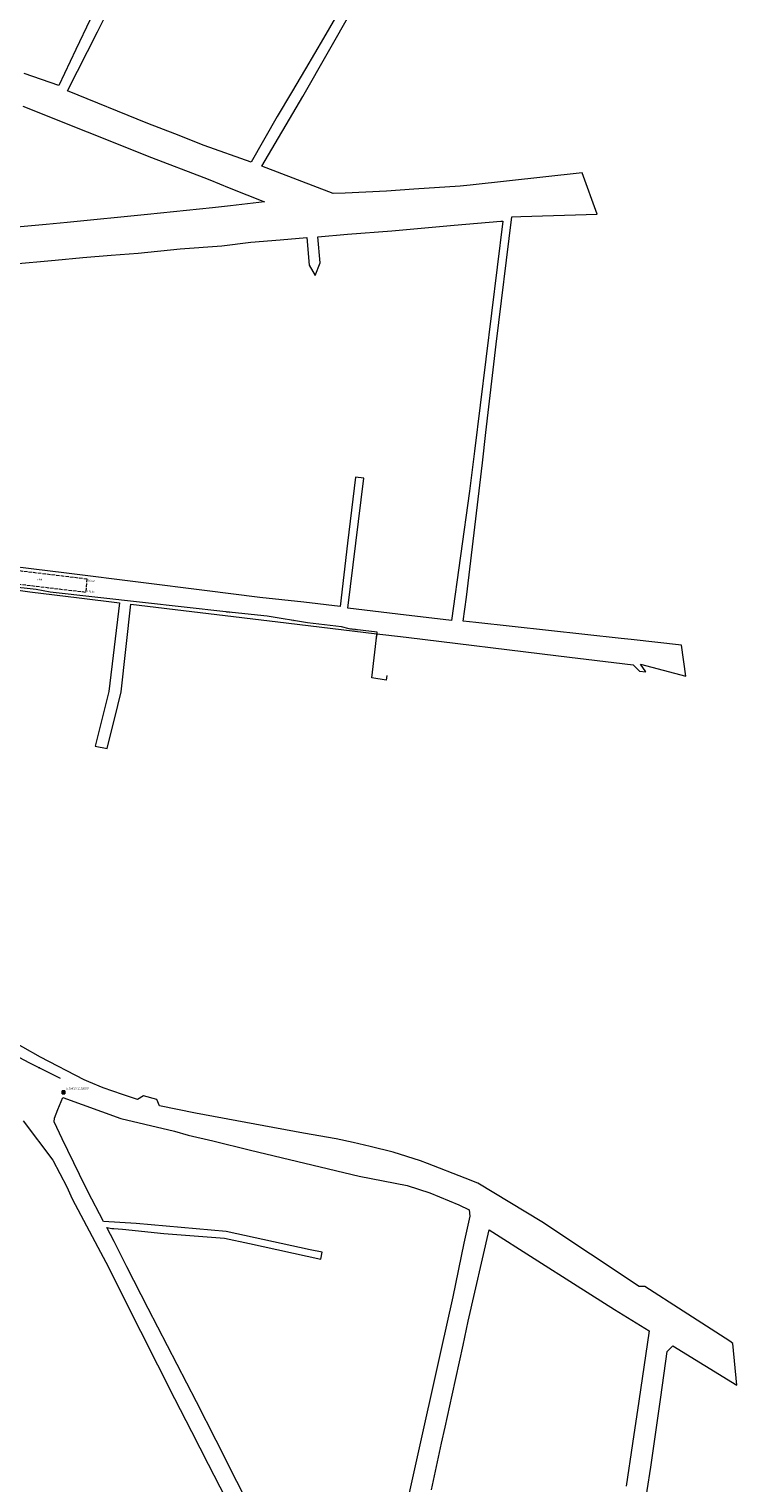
# Model space of a CAD drawing. Header units: metres. Extents: x 5552311 to 5555313, y 5709371 to 5712599.
# Tile 68 of 71: x 5554935 to 5555241, y 5710266 to 5710894. Entities that reach past the tile are written whole.
import ezdxf
from ezdxf.enums import TextEntityAlignment as Align

# ---------------------------------------------------------------- set-up
doc = ezdxf.new("R2010")
doc.units = ezdxf.units.M
doc.header["$MEASUREMENT"] = 0
doc.linetypes.add('1.5_0.5', pattern=[2, 1.5, -0.5])
doc.layers.get('0').update_dxf_attribs({"color": 2, "linetype": 'CONTINUOUS', "lineweight": 5})
for name, color, linetype in [('218-kontur użytku gruntowego', 60, 'CONTINUOUS'), ('jezdnia', 7, 'CONTINUOUS'), ('jezdnia-Atr17', 7, 'CONTINUOUS'), ('pikieta sztuczna', 7, 'CONTINUOUS'), ('pikieta sztuczna-Atr2', 7, 'CONTINUOUS'), ('przewód elektroenergetyczny podziemny', 7, 'CONTINUOUS'), ('przewód elektroenergetyczny podziemny-Atr1', 7, 'CONTINUOUS'), ('przewód telekomunikacyjny podziemny', 7, 'CONTINUOUS'), ('przewód telekomunikacyjny podziemny-Atr1', 7, 'CONTINUOUS'), ('rzedna', 7, 'CONTINUOUS'), ('rzedna-Atr2', 7, 'CONTINUOUS'), ('Szczegółowa osnowa geodezyjna pozioma', 7, 'CONTINUOUS'), ('Szczegółowa osnowa geodezyjna pozioma-Atr103', 7, 'CONTINUOUS')]:
    doc.layers.add(name, color=color, linetype=linetype)
doc.styles.get("Standard").update_dxf_attribs({"font": 'Working1250', "width": 0.75})

# ---------------------------------------------------------------- blocks, each defined once
blk = doc.blocks.new('PW01')
at = {"linetype": 'Continuous', "lineweight": 13}
h = blk.add_hatch(color=0, dxfattribs=at)
edge = h.paths.add_edge_path()
edge.add_arc((0, 0), 0.045, 0, 360)
blk = doc.blocks.new('OSSP')
at = {"color": 0}
for p, q in [((-0.626, 0.625), (-0.626, -0.625)), ((-0.626, 0.625), (-0.626, -0.625)), ((0.624, 0.625), (-0.626, 0.625)), ((0.624, 0.625), (-0.626, 0.625)), ((0.3, 0), (-0.3, 0)), ((0.3, 0), (-0.3, 0)), ((0, -0.3), (0, 0.3)), ((0, -0.3), (0, 0.3)), ((0.624, -0.625), (0.624, 0.625)), ((0.624, -0.625), (0.624, 0.625)), ((-0.626, -0.625), (0.624, -0.625)), ((-0.626, -0.625), (0.624, -0.625))]:
    blk.add_line(p, q, dxfattribs=at)

msp = doc.modelspace()

# ---------------------------------------------------------------- linework, layer by layer
at = {"layer": '218-kontur użytku gruntowego', "linetype": 'Continuous', "lineweight": 9, "flags": 128}
for points in [[(5555100.32, 5710955.68), (5555062.33, 5710890.13)], [(5554964.89, 5710892.81), (5554968.44, 5710899.98)], [(5555053.49, 5710864.88), (5555074.99, 5710902.72)], [(5554951.92, 5710867.39), (5554964.89, 5710892.81)], [(5554961.63, 5710898.07), (5554955.48, 5710885.15)], [(5555062.33, 5710890.13), (5555054.59, 5710876.78)], [(5554955.48, 5710885.15), (5554948.09, 5710869.6)], [(5554948.09, 5710869.6), (5554933.17, 5710874.81)], [(5555054.59, 5710876.78), (5555048.57, 5710866.59)], [(5554986.62, 5710853.28), (5554951.92, 5710867.39)], [(5555035.81, 5710834.74), (5555053.49, 5710864.88)], [(5555048.57, 5710866.59), (5555042.42, 5710856.18)], [(5554932.66, 5710860.72), (5554988.19, 5710838.51)], [(5555042.42, 5710856.18), (5555031.14, 5710836.54)], [(5554998.27, 5710848.72), (5554986.62, 5710853.28)], [(5555010.88, 5710843.75), (5554998.27, 5710848.72)], [(5555031.14, 5710836.54), (5555010.88, 5710843.75)], [(5554988.19, 5710838.51), (5555010.73, 5710829.84)], [(5555010.73, 5710829.84), (5555013.26, 5710828.87)], [(5555051.15, 5710828.88), (5555035.81, 5710834.74)], [(5555174.05, 5710831.99), (5555125.71, 5710826.64)], [(5555180.56, 5710814.12), (5555174.05, 5710831.99)], [(5555013.26, 5710828.87), (5555021.67, 5710825.49)], [(5555021.67, 5710825.49), (5555036.86, 5710819.38)], [(5555066.59, 5710823.07), (5555051.15, 5710828.88)], [(5555089.59, 5710823.96), (5555071.7, 5710823.18)], [(5555101.44, 5710824.91), (5555089.59, 5710823.96)], [(5555121.38, 5710826.16), (5555101.44, 5710824.91)], [(5555125.71, 5710826.64), (5555121.38, 5710826.16)], [(5555022.31, 5710817.67), (5555014.49, 5710816.75)], [(5555036.86, 5710819.38), (5555022.31, 5710817.67)], [(5555071.7, 5710823.18), (5555066.59, 5710823.07)], [(5554986.44, 5710813.89), (5554951.75, 5710810.5)], [(5555014.49, 5710816.75), (5554986.44, 5710813.89)], [(5555118.77, 5710809.29), (5555139, 5710811.08)], [(5555139.76, 5710811.08), (5555127.57, 5710711.7)], [(5555136.99, 5710757.94), (5555143.63, 5710812.99)], [(5555139, 5710811.08), (5555139.76, 5710811.08)], [(5555143.63, 5710812.99), (5555147.63, 5710813.11)], [(5555147.63, 5710813.11), (5555180.56, 5710814.12)], [(5554942.74, 5710809.67), (5554906.04, 5710806.28)], [(5554951.75, 5710810.5), (5554942.74, 5710809.67)], [(5555059.97, 5710804.36), (5555072.71, 5710805.39)], [(5555072.71, 5710805.39), (5555091.82, 5710806.89)], [(5555091.82, 5710806.89), (5555118.77, 5710809.29)], [(5554982.45, 5710797.31), (5555000.46, 5710799.06)], [(5555000.46, 5710799.06), (5555018.44, 5710800.43)], [(5555018.44, 5710800.43), (5555030.98, 5710801.93)], [(5555030.98, 5710801.93), (5555043.66, 5710803.06)], [(5555043.66, 5710803.06), (5555055.14, 5710803.97)], [(5555055.14, 5710803.97), (5555056.17, 5710792.08)], [(5555060.91, 5710793.07), (5555059.97, 5710804.36)], [(5554927.48, 5710792.55), (5554946.51, 5710794.21)], [(5554946.51, 5710794.21), (5554958.44, 5710795.3)], [(5554958.44, 5710795.3), (5554970.7, 5710796.31)], [(5554970.7, 5710796.31), (5554982.45, 5710797.31)], [(5555056.17, 5710792.08), (5555058.77, 5710787.59)], [(5555058.77, 5710787.59), (5555060.91, 5710793.07)], [(5555132.52, 5710719.84), (5555136.99, 5710757.94)], [(5555130.99, 5710706.73), (5555132.52, 5710719.84)], [(5555127.57, 5710711.7), (5555125.46, 5710694.42)], [(5555124.18, 5710648.73), (5555130.99, 5710706.73)], [(5555076.2, 5710700.47), (5555072.82, 5710672.07)], [(5555072.87, 5710643.93), (5555079.82, 5710700.06)], [(5555079.82, 5710700.06), (5555076.2, 5710700.47)], [(5555125.46, 5710694.42), (5555117.7, 5710638.57)], [(5555072.82, 5710672.07), (5555069.54, 5710644.66)], [(5554936.19, 5710660.98), (5554917.33, 5710663.21)], [(5554951.45, 5710659.06), (5554936.19, 5710660.98)], [(5554983.57, 5710655.05), (5554951.45, 5710659.06)], [(5555010.98, 5710651.58), (5554983.57, 5710655.05)], [(5554918.2, 5710653.47), (5554935.57, 5710651)], [(5554935.57, 5710651), (5554956.91, 5710648.42)], [(5554956.91, 5710648.42), (5554974.36, 5710646.31)], [(5555034.91, 5710648.55), (5555010.98, 5710651.58)], [(5555053.88, 5710646.6), (5555034.91, 5710648.55)], [(5555122.74, 5710638.38), (5555124.18, 5710648.73)], [(5554974.36, 5710646.31), (5554969.79, 5710608)], [(5554975.1, 5710607.84), (5554979.24, 5710645.72)], [(5554979.24, 5710645.72), (5555042.68, 5710638.06)], [(5555069.54, 5710644.66), (5555053.88, 5710646.6)], [(5555094.5, 5710641.35), (5555072.87, 5710643.93)], [(5555117.7, 5710638.57), (5555094.5, 5710641.35)], [(5555042.68, 5710638.06), (5555084.29, 5710633.04)], [(5555128.15, 5710637.78), (5555122.74, 5710638.38)], [(5555190.85, 5710630.86), (5555128.15, 5710637.78)], [(5555084.29, 5710633.04), (5555098.04, 5710631.38)], [(5555098.04, 5710631.38), (5555163.85, 5710623.43)], [(5555195.23, 5710630.38), (5555190.85, 5710630.86)], [(5555216.9, 5710627.99), (5555195.23, 5710630.38)], [(5555163.85, 5710623.43), (5555196.11, 5710619.55)], [(5555218.79, 5710614.57), (5555216.9, 5710627.99)], [(5555196.11, 5710619.55), (5555198.75, 5710616.78)], [(5555198.75, 5710616.78), (5555201.53, 5710616.47)], [(5555201.53, 5710616.47), (5555199.19, 5710619.83)], [(5555199.19, 5710619.83), (5555218.79, 5710614.57)], [(5554969.79, 5710608), (5554963.88, 5710584.38)], [(5554973.61, 5710601.87), (5554975.1, 5710607.84)], [(5554969.04, 5710583.41), (5554973.61, 5710601.87)], [(5554963.88, 5710584.38), (5554969.04, 5710583.41)], [(5554940.22, 5710450.04), (5554925.03, 5710458.7)], [(5554959.09, 5710440.37), (5554940.22, 5710450.04)], [(5554961.12, 5710439.43), (5554959.09, 5710440.37)], [(5554967.33, 5710436.91), (5554961.12, 5710439.43)], [(5554975.67, 5710433.93), (5554967.33, 5710436.91)], [(5554947.74, 5710427.44), (5554949.89, 5710432.73)], [(5554949.89, 5710432.73), (5554974.9, 5710423.6)], [(5554982.05, 5710431.86), (5554975.67, 5710433.93)], [(5554984.67, 5710433.46), (5554982.05, 5710431.86)], [(5554990.49, 5710431.83), (5554984.67, 5710433.46)], [(5554991.62, 5710429.09), (5554990.49, 5710431.83)], [(5555007.2, 5710425.9), (5554991.62, 5710429.09)], [(5554932.79, 5710422.68), (5554945.51, 5710405.69)], [(5554946.16, 5710422.19), (5554946.31, 5710423.8)], [(5554949.51, 5710414.83), (5554946.16, 5710422.19)], [(5554946.31, 5710423.8), (5554947.74, 5710427.44)], [(5554974.9, 5710423.6), (5554985.2, 5710421.16)], [(5555032.78, 5710421.17), (5555007.2, 5710425.9)], [(5554985.2, 5710421.16), (5554998.14, 5710418.11)], [(5554998.14, 5710418.11), (5555003.9, 5710416.49)], [(5555003.9, 5710416.49), (5555014.65, 5710413.91)], [(5555053.82, 5710417.28), (5555032.78, 5710421.17)], [(5555067.85, 5710414.82), (5555053.82, 5710417.28)], [(5554957.08, 5710399.5), (5554949.51, 5710414.83)], [(5555014.65, 5710413.91), (5555030.91, 5710410)], [(5555030.91, 5710410), (5555077.83, 5710398.74)], [(5555075.22, 5710413.22), (5555067.85, 5710414.82)], [(5555082.53, 5710411.47), (5555075.22, 5710413.22)], [(5555092.49, 5710409.11), (5555082.53, 5710411.47)], [(5555104.22, 5710405.34), (5555092.49, 5710409.11)], [(5554945.51, 5710405.69), (5554951.54, 5710394.15)], [(5555107.29, 5710404.22), (5555104.22, 5710405.34)], [(5555123.49, 5710397.9), (5555107.29, 5710404.22)], [(5554960.59, 5710392.14), (5554957.08, 5710399.5)], [(5555077.83, 5710398.74), (5555098.47, 5710394.63)], [(5555129.08, 5710395.73), (5555123.49, 5710397.9)], [(5554951.54, 5710394.15), (5554953.89, 5710389)], [(5554967.44, 5710379.11), (5554960.59, 5710392.14)], [(5555098.47, 5710394.63), (5555108.35, 5710391.56)], [(5555108.35, 5710391.56), (5555120.8, 5710386.29)], [(5555156.58, 5710378.97), (5555129.08, 5710395.73)], [(5554953.89, 5710389), (5554964.95, 5710368)], [(5555120.8, 5710386.29), (5555125.25, 5710384.12)], [(5555125.25, 5710384.12), (5555125.58, 5710381.41)], [(5554981.46, 5710378.26), (5554967.44, 5710379.11)], [(5555020.36, 5710374.88), (5554981.46, 5710378.26)], [(5555125.58, 5710381.41), (5555123.01, 5710369.77)], [(5555198.63, 5710351.13), (5555156.58, 5710378.97)], [(5554972.01, 5710370.53), (5554968.91, 5710376.58)], [(5554968.91, 5710376.58), (5554971.01, 5710376.17)], [(5554971.01, 5710376.17), (5554971.9, 5710376.13)], [(5554971.9, 5710376.13), (5554975.56, 5710375.8)], [(5554975.56, 5710375.8), (5554993.5, 5710374.03)], [(5554993.5, 5710374.03), (5555019.67, 5710371.96)], [(5555019.67, 5710371.96), (5555030.42, 5710369.61)], [(5555056.69, 5710366.97), (5555020.36, 5710374.88)], [(5555124.88, 5710336.18), (5555133.93, 5710375.6)], [(5555133.93, 5710375.6), (5555153.37, 5710363.19)], [(5554964.95, 5710368), (5554968.36, 5710361.52)], [(5554972.32, 5710369.91), (5554972.01, 5710370.53)], [(5554977.44, 5710359.64), (5554972.32, 5710369.91)], [(5555030.42, 5710369.61), (5555061.19, 5710362.92)], [(5555061.86, 5710365.84), (5555056.69, 5710366.97)], [(5555061.19, 5710362.92), (5555061.86, 5710365.84)], [(5555123.01, 5710369.77), (5555118.2, 5710346.56)], [(5554968.36, 5710361.52), (5554983.4, 5710331.81)], [(5554986.67, 5710341.59), (5554977.44, 5710359.64)], [(5555153.37, 5710363.19), (5555171.82, 5710351.39)], [(5555118.2, 5710346.56), (5555113.04, 5710323.39)], [(5555171.82, 5710351.39), (5555188.04, 5710341.17)], [(5555201.1, 5710351.02), (5555198.63, 5710351.13)], [(5555217.68, 5710340.41), (5555201.1, 5710351.02)], [(5555007.63, 5710301.24), (5554986.67, 5710341.59)], [(5555188.04, 5710341.17), (5555202.9, 5710331.91)], [(5555237.81, 5710327.52), (5555217.68, 5710340.41)], [(5555122.61, 5710325.73), (5555124.88, 5710336.18)], [(5554983.4, 5710331.81), (5554998.09, 5710302.79)], [(5555202.9, 5710331.91), (5555198.47, 5710301.59)], [(5555239.04, 5710326.44), (5555237.81, 5710327.52)], [(5555113.04, 5710323.39), (5555109.3, 5710306.56)], [(5555117.94, 5710304.1), (5555122.61, 5710325.73)], [(5555208.07, 5710303.27), (5555210.78, 5710323.02)], [(5555210.78, 5710323.02), (5555213.24, 5710325.41)], [(5555213.24, 5710325.41), (5555240.85, 5710308.43)], [(5555240.85, 5710308.43), (5555239.04, 5710326.44)], [(5554998.09, 5710302.79), (5555005.46, 5710288.46)], [(5555109.3, 5710306.56), (5555106.03, 5710291.83)], [(5555114.9, 5710290.32), (5555117.94, 5710304.1)], [(5555203.68, 5710273.01), (5555208.07, 5710303.27)], [(5555016.07, 5710284.65), (5555007.63, 5710301.24)], [(5555198.47, 5710301.59), (5555195.76, 5710283.23)], [(5555106.03, 5710291.83), (5555101.71, 5710272.33)], [(5555113.39, 5710283.44), (5555114.9, 5710290.32)], [(5555005.46, 5710288.46), (5555012.64, 5710274.31)], [(5555024.95, 5710266.96), (5555016.07, 5710284.65)], [(5555108.96, 5710263.3), (5555113.39, 5710283.44)], [(5555195.76, 5710283.23), (5555193.09, 5710264.91)], [(5555012.64, 5710274.31), (5555020.07, 5710259.81)], [(5555101.71, 5710272.33), (5555096.85, 5710250.36)], [(5555200.57, 5710252.9), (5555203.68, 5710273.01)], [(5555034.58, 5710248.25), (5555024.95, 5710266.96)]]:
    msp.add_lwpolyline(points, dxfattribs=at)
at = {"layer": 'jezdnia', "color": 8, "linetype": '1.5_0.5', "lineweight": 18, "flags": 128}
msp.add_lwpolyline([(5554960.4, 5710656.5), (5554906.47, 5710662.98), (5554877.76, 5710666.56), (5554844.75, 5710670.52), (5554844.36, 5710670.62), (5554836.19, 5710671.48), (5554835, 5710671.52), (5554832.57, 5710671.61), (5554815.48, 5710673.46), (5554790.07, 5710676.26), (5554775.78, 5710677.78), (5554773.92, 5710677.97), (5554760.44, 5710680.19), (5554759.28, 5710680.26), (5554757.52, 5710672.29), (5554758.12, 5710671.79), (5554746.56, 5710661.39), (5554737.06, 5710653), (5554732.06, 5710649.65), (5554725.98, 5710645.74), (5554720.21, 5710642.56), (5554711.94, 5710638.58), (5554697.76, 5710631.97), (5554682.55, 5710624.86), (5554655.26, 5710610.85), (5554633.01, 5710599.07), (5554634.91, 5710595.04), (5554666.85, 5710611.99), (5554679.94, 5710618.74), (5554698.51, 5710627.3), (5554711.64, 5710633.46), (5554721.52, 5710638.21), (5554725.99, 5710640.5), (5554727.97, 5710641.57), (5554729.65, 5710642.59), (5554731.21, 5710643.56), (5554735.01, 5710646.12), (5554739.41, 5710649.11), (5554740.7, 5710650.01), (5554741.94, 5710650.89), (5554747.33, 5710655.37), (5554749.52, 5710657.3), (5554757.81, 5710664.56), (5554758.83, 5710665.13), (5554759.92, 5710665.33), (5554761.31, 5710665.3), (5554762.58, 5710665.03), (5554763.72, 5710664.52), (5554765.45, 5710663.66), (5554777.43, 5710656.69), (5554784.56, 5710652.72), (5554797.97, 5710645.4), (5554822.16, 5710632.87), (5554822.76, 5710632.42), (5554823.07, 5710631.69), (5554826.45, 5710643.45), (5554813.45, 5710647.32), (5554799.47, 5710651.22), (5554799.55, 5710651.6), (5554787.36, 5710658.2), (5554782.04, 5710661.17), (5554772.82, 5710667.29), (5554772.29, 5710667.99), (5554772.06, 5710668.48), (5554771.95, 5710669.21), (5554772.13, 5710670), (5554772.39, 5710670.53), (5554773.8, 5710671.27), (5554774.71, 5710671.47), (5554775.67, 5710671.48), (5554789.27, 5710670.27), (5554814.11, 5710667.66), (5554832.89, 5710665.56), (5554842.5, 5710664.98), (5554843.74, 5710664.94), (5554877.17, 5710660.79), (5554906.04, 5710657.27), (5554959.91, 5710650.89)], close=True, dxfattribs=at)
at = {"layer": 'przewód elektroenergetyczny podziemny', "color": 1, "linetype": 'Continuous', "lineweight": 18, "flags": 128}
msp.add_lwpolyline([(5555089.79, 5710614.94), (5555089.47, 5710612.9), (5555083.3, 5710613.87), (5555085.49, 5710633.56), (5555073.5, 5710635.03), (5555070.09, 5710635.85), (5555055.54, 5710637.58), (5555038.01, 5710640.58), (5555020.17, 5710642.38), (5554984.25, 5710646.41), (5554944.35, 5710650.85), (5554938.36, 5710651.98), (5554926.62, 5710653.32)], dxfattribs=at)
at = {"layer": 'przewód telekomunikacyjny podziemny', "color": 30, "linetype": 'Continuous', "lineweight": 18, "flags": 128}
msp.add_lwpolyline([(5554652.72, 5710569.27), (5554657.15, 5710567.14), (5554670.2, 5710561.88), (5554695.79, 5710552.1), (5554743.64, 5710536.05), (5554811.13, 5710513.89), (5554849.23, 5710501.66), (5554860.78, 5710496.98), (5554866.29, 5710494.04), (5554867.28, 5710493.48), (5554912.9, 5710462.47), (5554928.66, 5710451.28), (5554935.43, 5710447.65), (5554948.73, 5710441.03)], dxfattribs=at)

# ---------------------------------------------------------------- block references
at = {"layer": 'pikieta sztuczna', "color": 8, "linetype": 'Continuous', "lineweight": 13}
for p in [(5554960.4, 5710656.5), (5554960.42, 5710657.92), (5554959.91, 5710650.89)]:
    msp.add_blockref('PW01', p, dxfattribs=at)
at = {"layer": 'rzedna', "color": 1, "linetype": 'Continuous', "lineweight": 18}
for p in [(5555020.17, 5710642.38), (5555073.5, 5710635.03), (5555085.49, 5710633.56)]:
    msp.add_blockref('PW01', p, dxfattribs=at)
at = {"layer": 'Szczegółowa osnowa geodezyjna pozioma', "color": 8, "linetype": 'Continuous', "lineweight": 18}
msp.add_blockref('OSSP', (5554950.18, 5710434.95), dxfattribs=at)

# ---------------------------------------------------------------- texts
at = {"layer": 'jezdnia-Atr17', "color": 8, "width": 0.9}
msp.add_text('j.mb.', height=0.75, rotation=353.246, dxfattribs=at).set_placement((5554938.96, 5710656.15))
at = {"layer": 'pikieta sztuczna-Atr2', "color": 8, "width": 0.9}
for s, rotation, p in [('145.63', 352.539, (5554960.58, 5710655.59)), ('145.65', 354.57, (5554960.34, 5710650.94))]:
    msp.add_text(s, height=0.75, rotation=rotation, dxfattribs=at).set_placement(p)
at = {"layer": 'przewód elektroenergetyczny podziemny-Atr1', "color": 1, "width": 0.9}
msp.add_text('eS', height=0.75, rotation=348.974, dxfattribs=at).set_placement((5555048.6, 5710638.78), align=Align.MIDDLE_LEFT)
at = {"layer": 'przewód telekomunikacyjny podziemny-Atr1', "color": 30, "width": 0.9}
msp.add_text('tA', height=0.75, rotation=332.227, dxfattribs=at).set_placement((5554939.18, 5710445.79), align=Align.MIDDLE_LEFT)
at = {"layer": 'rzedna-Atr2', "color": 1, "lineweight": 5, "width": 0.9}
for s, rotation, p in [('143.9', 352.954, (5555020.37, 5710642.36)), ('143.25', 352.663, (5555073.98, 5710634.99)), ('143.0', 82.34, (5555085.13, 5710630.38))]:
    msp.add_text(s, height=0.75, rotation=rotation, dxfattribs=at).set_placement(p, align=Align.MIDDLE_LEFT)
at = {"layer": 'Szczegółowa osnowa geodezyjna pozioma-Atr103', "color": 8, "oblique": 15, "width": 0.9}
msp.add_text('5.158.27.1.12010', height=0.9, dxfattribs=at).set_placement((5554951.18, 5710435.95), align=Align.BOTTOM_LEFT)

doc.saveas('drawing.dxf')
